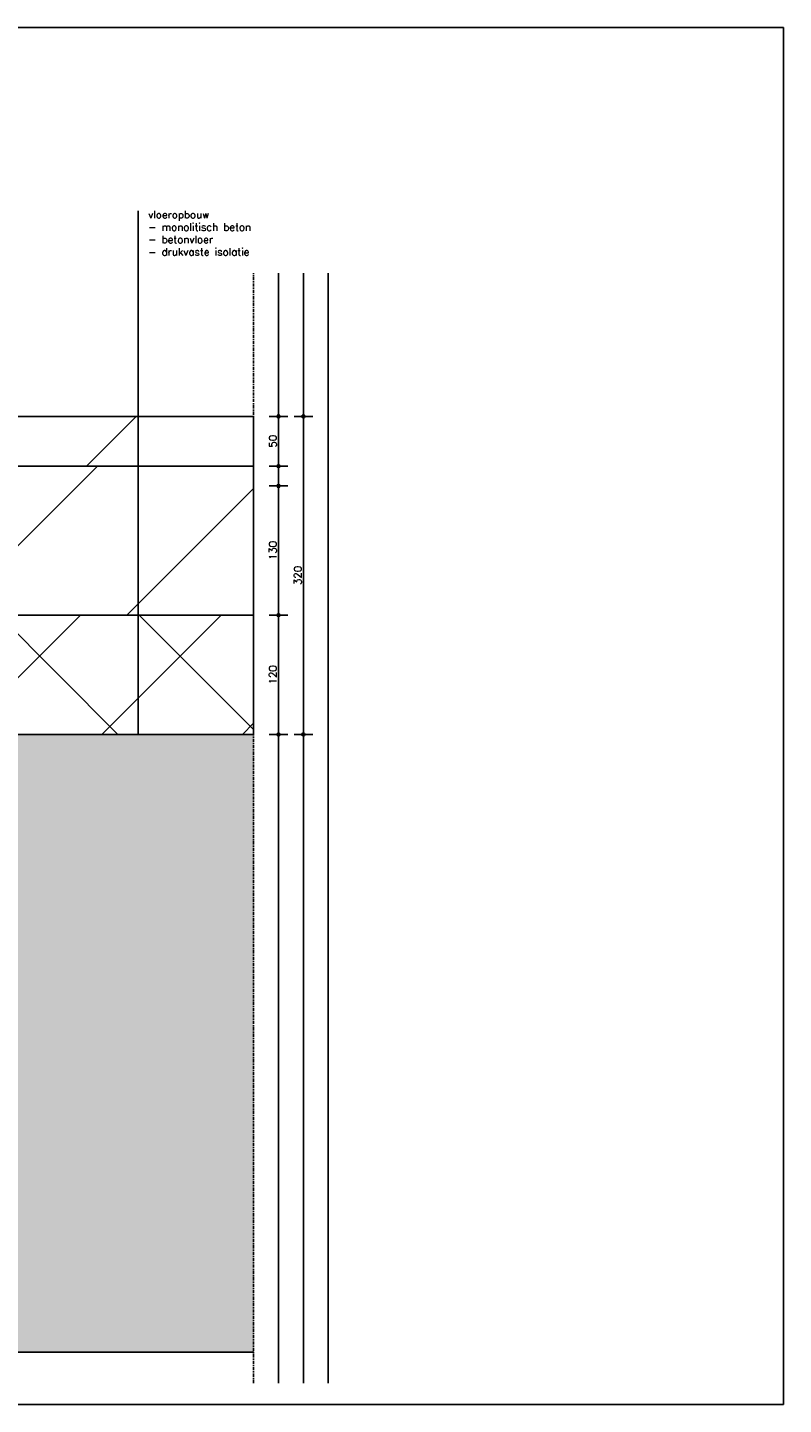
# Model space of a CAD drawing. Header units: millimetres. Extents: x -127013 to -94191, y -55226 to -23129.
# Tile 11 of 14: x -101423 to -100663, y -49614 to -48229. Entities that reach past the tile are written whole.
import ezdxf

# ---------------------------------------------------------------- set-up
doc = ezdxf.new("R2010")
doc.units = ezdxf.units.MM
doc.header["$LTSCALE"] = 0.5
doc.header["$PDSIZE"] = 100
doc.linetypes.add('DASHDOT2', pattern=[12.7, 6.35, -3.175, 0, -3.175])
for name, color, linetype in [('arc. 9', 9, 'Continuous'), ('arc. maaiveld', 12, 'Continuous'), ('maat 1.5mm', 210, 'Continuous'), ('pen 0.10mm', 6, 'Continuous'), ('pen 0.15mm', 1, 'Continuous'), ('pen 0.20mm', 2, 'Continuous'), ('tekst 1.5mm', 210, 'Continuous')]:
    doc.layers.add(name, color=color, linetype=linetype)
doc.layers.add('hulplijn', color=140, linetype='Continuous', plot=False)
doc.styles.add('1.5mm tekst', font='romans.shx', dxfattribs={"height": 1.5})
doc.dimstyles.new('1.5mm maat', dxfattribs={"dimscale": 0, "dimtxt": 1.5, "dimasz": 0.75, "dimexe": 1.25, "dimexo": 0.625, "dimgap": 0.375, "dimtad": 1, "dimdec": 0, "dimtxsty": '1.5mm tekst', "dimblk": 'dot maatlijn-GVA', "dimcen": 2.5, "dimse1": 1, "dimse2": 1, "dimclrd": 7, "dimclrt": 256, "dimadec": 0, "dimazin": 0, "dimtfac": 1, "dimtdec": 0, "dimtmove": 0, "dimatfit": 3, "dimfxl": 1, "dimarcsym": 0})

# ---------------------------------------------------------------- blocks, each defined once
blk = doc.blocks.new('*U229')
at = {"layer": 'hulplijn'}
for p, q in [((-1096.5, 50), (20, 50)), ((-1096.5, 25), (20, 25)), ((-1096.5, 0), (20, 0))]:
    blk.add_line(p, q, dxfattribs=at)
at = {"layer": 'pen 0.15mm', "linetype": 'DASHDOT2'}
blk.add_line((-1096.5, -25), (20, -25), dxfattribs=at)
blk = doc.blocks.new('dot maatlijn-GVA')
at = {"layer": 'maat 1.5mm'}
h = blk.add_hatch(color=7, dxfattribs=at)
edge = h.paths.add_edge_path()
edge.add_arc((0, 0), 0.4, 0, 360)
at = {"layer": 'maat 1.5mm', "color": 7}
for points in [[(-2.5, 0), (2.5, 0)], [(0, 2.5), (0, -2.5)]]:
    blk.add_lwpolyline(points, dxfattribs=at)
blk.add_circle((0, 0), 0.4, dxfattribs=at)
blk = doc.blocks.new('*D273')
at = {"layer": 'defpoints', "color": 0, "transparency": 16777216}
for p in [(-101195.5, -48619.9), (-101195.5, -48669.9), (-101170.5, -48669.9)]:
    blk.add_point(p, dxfattribs=at)
at = {"layer": 'maat 1.5mm', "color": 7, "lineweight": -2, "transparency": 16777216}
blk.add_line((-101170.5, -48623.6), (-101170.5, -48666.1), dxfattribs=at)
at = {"layer": 'maat 1.5mm', "color": 7, "lineweight": -2, "transparency": 16777216, "xscale": 3.75, "yscale": 3.75, "zscale": 3.75}
for p, rotation in [((-101170.5, -48619.9), 90), ((-101170.5, -48669.9), 270)]:
    blk.add_blockref('dot maatlijn-GVA', p, dxfattribs=dict(at, rotation=rotation))
at = {"layer": 'maat 1.5mm', "transparency": 16777216, "insert": (-101176.1, -48644.9), "char_height": 7.5, "attachment_point": 5, "rotation": 90, "style": '1.5mm tekst'}
blk.add_mtext('50', dxfattribs=at)
blk = doc.blocks.new('*D274')
at = {"layer": 'defpoints', "color": 0, "transparency": 16777216}
for p in [(-101195.5, -48689.9), (-101195.5, -48819.9), (-101170.5, -48819.9)]:
    blk.add_point(p, dxfattribs=at)
at = {"layer": 'maat 1.5mm', "color": 7, "lineweight": -2, "transparency": 16777216}
blk.add_line((-101170.5, -48693.6), (-101170.5, -48816.1), dxfattribs=at)
at = {"layer": 'maat 1.5mm', "color": 7, "lineweight": -2, "transparency": 16777216, "xscale": 3.75, "yscale": 3.75, "zscale": 3.75}
for p, rotation in [((-101170.5, -48689.9), 90), ((-101170.5, -48819.9), 270)]:
    blk.add_blockref('dot maatlijn-GVA', p, dxfattribs=dict(at, rotation=rotation))
at = {"layer": 'maat 1.5mm', "transparency": 16777216, "insert": (-101176.1, -48754.9), "char_height": 7.5, "attachment_point": 5, "rotation": 90, "style": '1.5mm tekst'}
blk.add_mtext('130', dxfattribs=at)
blk = doc.blocks.new('*D275')
at = {"layer": 'defpoints', "color": 0, "transparency": 16777216}
for p in [(-101195.5, -48819.9), (-101195.5, -48939.9), (-101170.5, -48939.9)]:
    blk.add_point(p, dxfattribs=at)
at = {"layer": 'maat 1.5mm', "color": 7, "lineweight": -2, "transparency": 16777216}
blk.add_line((-101170.5, -48823.6), (-101170.5, -48936.1), dxfattribs=at)
at = {"layer": 'maat 1.5mm', "color": 7, "lineweight": -2, "transparency": 16777216, "xscale": 3.75, "yscale": 3.75, "zscale": 3.75}
for p, rotation in [((-101170.5, -48819.9), 90), ((-101170.5, -48939.9), 270)]:
    blk.add_blockref('dot maatlijn-GVA', p, dxfattribs=dict(at, rotation=rotation))
at = {"layer": 'maat 1.5mm', "transparency": 16777216, "insert": (-101176.1, -48879.9), "char_height": 7.5, "attachment_point": 5, "rotation": 90, "style": '1.5mm tekst'}
blk.add_mtext('120', dxfattribs=at)
blk = doc.blocks.new('*D276')
at = {"layer": 'defpoints', "color": 0, "transparency": 16777216}
for p in [(-101195.5, -48619.9), (-101195.5, -48939.9), (-101145.5, -48939.9)]:
    blk.add_point(p, dxfattribs=at)
at = {"layer": 'maat 1.5mm', "color": 7, "lineweight": -2, "transparency": 16777216}
blk.add_line((-101145.5, -48623.6), (-101145.5, -48936.1), dxfattribs=at)
at = {"layer": 'maat 1.5mm', "color": 7, "lineweight": -2, "transparency": 16777216, "xscale": 3.75, "yscale": 3.75, "zscale": 3.75}
for p, rotation in [((-101145.5, -48619.9), 90), ((-101145.5, -48939.9), 270)]:
    blk.add_blockref('dot maatlijn-GVA', p, dxfattribs=dict(at, rotation=rotation))
at = {"layer": 'maat 1.5mm', "transparency": 16777216, "insert": (-101151.1, -48779.9), "char_height": 7.5, "attachment_point": 5, "rotation": 90, "style": '1.5mm tekst'}
blk.add_mtext('320', dxfattribs=at)

msp = doc.modelspace()

# ---------------------------------------------------------------- hatches: boundary and pattern name
at = {"layer": 'arc. 9'}
h = msp.add_hatch(dxfattribs=at)
h.set_pattern_fill('ANSI31', color=256, scale=40)
h.set_pattern_definition([(45, (-746.16, 1119.36), (-89.80256, 89.80256), [])])
h.paths.add_polyline_path([(-101195.5, -48619.9), (-101926.9, -48619.9), (-101926.9, -48669.9), (-101195.5, -48669.9)])
h = msp.add_hatch(dxfattribs=at)
h.set_pattern_fill('ANSI31', color=256, scale=40)
h.set_pattern_definition([(45, (-1854.47, 0), (-89.80256, 89.80256), [])])
h.paths.add_polyline_path([(-101195.5, -48669.9), (-101195.5, -48819.9), (-101652.2, -48819.9), (-101802.4, -49369.9), (-102102.4, -49369.9), (-102102.4, -48869.9), (-101962.4, -48869.9), (-101962.4, -48669.9)])
h = msp.add_hatch(dxfattribs=at)
h.set_pattern_fill('_USER', color=256, scale=100, angle=45, double=1, pattern_type=0)
h.set_pattern_definition([(45, (-789.59, 2e-08), (-70.71068, 70.71068), []), (135, (-789.59, 2e-08), (-70.71068, -70.71068), [])])
h.paths.add_polyline_path([(-102102.5, -48767.2), (-102222.1, -48827.3), (-102222.4, -49489.9), (-101711.7, -49489.9), (-101561.5, -48939.9), (-101195.5, -48939.9), (-101195.5, -48819.9), (-101652.2, -48819.9), (-101802.4, -49369.9), (-102102.4, -49369.9)])
at = {"layer": 'arc. maaiveld'}
h = msp.add_hatch(color=256, dxfattribs=at)
h.dxf.hatch_style = 1
h.paths.add_polyline_path([(-102221.9, -48827.3), (-102114.5, -48773.2), (-102114.5, -48749.9), (-102332.5, -48749.9), (-102407.6, -48749.9), (-102407.6, -49561.3), (-101195.5, -49561.3), (-101195.5, -48939.9), (-101290.4, -48939.9), (-101311.6, -48939.9), (-101561.5, -48939.9), (-101711.7, -49489.9), (-102222.4, -49489.9)])

# ---------------------------------------------------------------- linework, layer by layer
at = {"layer": 'hulplijn'}
for points in [[(-102662.6, -48228.8), (-100662.6, -48228.8), (-100662.6, -49367), (-100662.6, -49613.8), (-101327.6, -49613.8), (-102662.6, -49613.8), (-102662.6, -48278.8)], [(-101195.5, -48669.9), (-101195.5, -48819.9), (-101652.2, -48819.9), (-101802.4, -49369.9), (-102102.4, -49369.9), (-102102.4, -48869.9), (-101962.4, -48869.9), (-101962.4, -48669.9)]]:
    msp.add_lwpolyline(points, close=True, dxfattribs=at)
msp.add_lwpolyline([(-102407.6, -49561.3), (-101195.5, -49561.3)], dxfattribs=at)
at = {"layer": 'maat 1.5mm'}
msp.add_line((-101311.6, -48939.9), (-101311.6, -48413.2), dxfattribs=at)
at = {"layer": 'pen 0.10mm'}
for points in [[(-101195.5, -48669.9), (-101926.9, -48669.9), (-101926.9, -48619.9), (-101195.5, -48619.9)], [(-102102.5, -48767.2), (-102222.1, -48827.3), (-102222.4, -49489.9), (-101711.7, -49489.9), (-101561.5, -48939.9), (-101195.5, -48939.9), (-101195.5, -48819.9), (-101652.2, -48819.9), (-101802.4, -49369.9), (-102102.4, -49369.9)]]:
    msp.add_lwpolyline(points, close=True, dxfattribs=at)
at = {"layer": 'pen 0.20mm'}
msp.add_lwpolyline([(-101195.5, -48819.9), (-101652.2, -48819.9), (-101802.4, -49369.9), (-102102.4, -49369.9), (-102102.4, -48669.9), (-101195.5, -48669.9)], dxfattribs=at)

# ---------------------------------------------------------------- block references
at = {"layer": 'pen 0.10mm', "xscale": -1, "rotation": 270}
msp.add_blockref('*U229', (-101170.5, -48495.8), dxfattribs=at)

# ---------------------------------------------------------------- texts
at = {"layer": 'tekst 1.5mm', "insert": (-101301.6, -48413.2), "char_height": 7.5, "attachment_point": 1, "style": '1.5mm tekst'}
msp.add_mtext_dynamic_manual_height_columns('vloeropbouw \\P- monolitisch beton\\P- betonvloer\\P- drukvaste isolatie', width=415.687, gutter_width=37.5, heights=[0], dxfattribs=at)

# ---------------------------------------------------------------- dimensions: what is measured, and where the dimension line sits
at = {"layer": 'maat 1.5mm'}
for base, p1, p2, picture, middle in [((-101170.5, -48669.9), (-101195.5, -48619.9), (-101195.5, -48669.9), '*D273', (-101176.1, -48644.9)), ((-101145.5, -48939.9), (-101195.5, -48619.9), (-101195.5, -48939.9), '*D276', (-101151.1, -48779.9)), ((-101170.5, -48819.9), (-101195.5, -48689.9), (-101195.5, -48819.9), '*D274', (-101176.1, -48754.9)), ((-101170.5, -48939.9), (-101195.5, -48819.9), (-101195.5, -48939.9), '*D275', (-101176.1, -48879.9))]:
    dim = msp.add_linear_dim(base=base, p1=p1, p2=p2, angle=90, dimstyle='1.5mm maat', dxfattribs=at)
    dim.commit()
    dim.dimension.update_dxf_attribs({"geometry": picture, "text_midpoint": middle})

doc.saveas('drawing.dxf')
